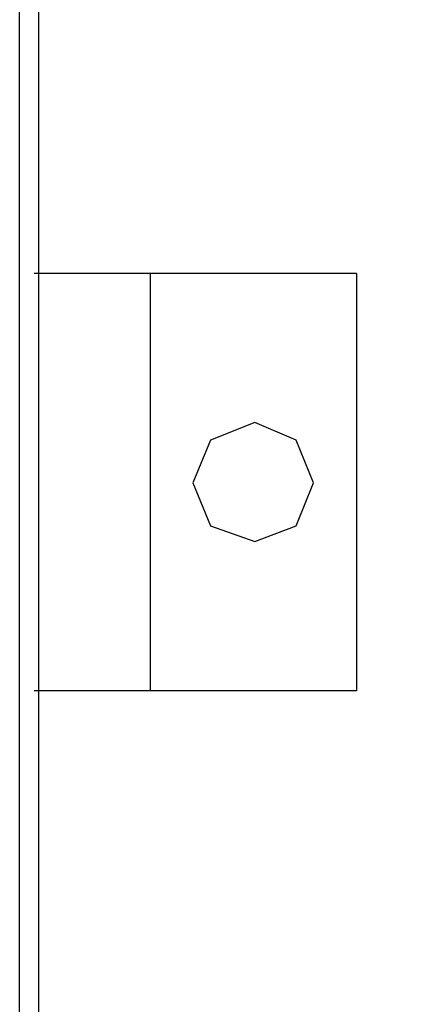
# Model space of a CAD drawing. Header units: millimetres. Extents: x 203 to 3426, y 719 to 2381.
# Tile 138 of 185: x 3346.46 to 3350.7, y 2286.19 to 2296.83. Entities that reach past the tile are written whole.
import ezdxf

# ---------------------------------------------------------------- set-up
doc = ezdxf.new("R2010")
doc.units = ezdxf.units.MM
doc.layers.add('E_Legrand_obudowy', color=7, linetype='Continuous')

# ---------------------------------------------------------------- blocks, each defined once
blk = doc.blocks.new('XL3 160 wnękowa 6x24M')
at = {"layer": 'E_Legrand_obudowy'}
for points in [[(-259.23, -72.21), (255.47, -72.21), (255.47, -1072.92), (-259.23, -1072.92), (-259.23, -72.21)], [(-257.16, -72.44), (255.69, -72.44), (255.69, -1071.56), (-257.16, -1071.56), (-257.16, -72.44)], [(-222.85, -324.58), (-257.68, -324.58)], [(-245.15, -324.58), (-245.15, -369.69)], [(-222.85, -324.58), (-222.85, -369.69)], [(-227.48, -347.22), (-229.37, -342.59), (-233.83, -340.7), (-238.63, -342.59), (-240.52, -347.22), (-238.63, -351.85), (-233.83, -353.57), (-229.37, -351.85), (-227.48, -347.22)], [(-222.85, -369.69), (-257.68, -369.69)]]:
    blk.add_lwpolyline(points, dxfattribs=at)
blk = doc.blocks.new('G$C3556625F')
at = {"layer": 'E_Legrand_obudowy', "color": 67, "true_color": 0x727430, "xscale": 0.1, "yscale": 0.1, "zscale": 0.1}
blk.add_blockref('XL3 160 wnękowa 6x24M', (-68.6374, 119.4025), dxfattribs=at)

msp = doc.modelspace()

# ---------------------------------------------------------------- block references
msp.add_blockref('G$C3556625F', (3441.022, 2207.143))

doc.saveas('drawing.dxf')
